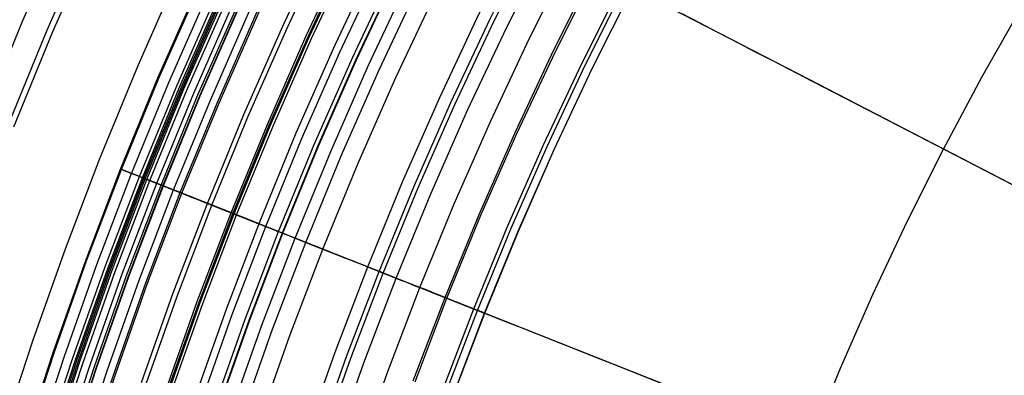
# Model space of a CAD drawing. Header units: millimetres. Extents: x -14 to 488, y -50 to 50.
# Tile 123 of 256: x 265 to 273, y 11 to 14. Entities that reach past the tile are written whole.
import ezdxf

# ---------------------------------------------------------------- set-up
doc = ezdxf.new("R2010")
doc.units = ezdxf.units.MM
doc.header["$MEASUREMENT"] = 0
doc.layers.add('Default', color=7, linetype='Continuous')

msp = doc.modelspace()

# ---------------------------------------------------------------- linework, layer by layer
at = {"layer": 'Default'}
for points in [[(264.8652, 10.2969), (265.1272, 11.0999), (265.4104, 11.9008), (265.7149, 12.6988), (266.0408, 13.493), (266.3881, 14.2827), (266.7568, 15.067), (267.1467, 15.8451), (267.5578, 16.616), (267.9899, 17.3791), (268.4428, 18.1334), (268.9161, 18.878), (269.4097, 19.6123), (269.9232, 20.3353), (270.4562, 21.0463), (271.0082, 21.7445), (271.5789, 22.4291), (272.1676, 23.0994), (272.7739, 23.7547), (273.3971, 24.3943), (274.0367, 25.0175), (274.692, 25.6238), (275.3623, 26.2126)], [(264.874, 10.2942), (265.1359, 11.097), (265.419, 11.8976), (265.7234, 12.6954), (266.0493, 13.4895), (266.3965, 14.2789), (266.7651, 15.063), (267.1549, 15.8409), (267.5659, 16.6116), (267.9978, 17.3745), (268.4506, 18.1285), (268.9238, 18.873), (269.4173, 19.6071), (269.9306, 20.3299), (270.4635, 21.0407), (271.0153, 21.7387), (271.5858, 22.4231), (272.1744, 23.0932), (272.7805, 23.7484), (273.4036, 24.3878), (274.043, 25.0109), (274.6982, 25.617), (275.3683, 26.2056)], [(264.9646, 10.2658), (265.2258, 11.0664), (265.5081, 11.8649), (265.8117, 12.6605), (266.1367, 13.4523), (266.4829, 14.2396), (266.8505, 15.0215), (267.2393, 15.7972), (267.6491, 16.5659), (268.0799, 17.3266), (268.5314, 18.0786), (269.0033, 18.821), (269.4954, 19.5531), (270.0073, 20.2739), (270.5387, 20.9828), (271.0891, 21.6788), (271.658, 22.3614), (272.2449, 23.0297), (272.8494, 23.683), (273.4708, 24.3206), (274.1084, 24.942), (274.7617, 25.5465), (275.43, 26.1334)], [(265.8987, 10.8377), (266.1752, 11.6197), (266.4725, 12.3989), (266.7907, 13.1744), (267.1299, 13.9454), (267.4898, 14.7112), (267.8705, 15.4708), (268.2719, 16.2236), (268.6938, 16.9686), (269.136, 17.7051), (269.5981, 18.4322), (270.0801, 19.1491), (270.5814, 19.855), (271.1018, 20.5492), (271.6408, 21.2309), (272.198, 21.8993), (272.7728, 22.5538), (273.3648, 23.1936), (273.9733, 23.8181), (274.5978, 24.4266), (275.2376, 25.0186), (275.8921, 25.5934), (276.5605, 26.1506)], [(266.5312, 10.6228), (266.8022, 11.3893), (267.0937, 12.153), (267.4056, 12.9131), (267.738, 13.6688), (268.0908, 14.4194), (268.464, 15.164), (268.8574, 15.9018), (269.2709, 16.6321), (269.7043, 17.3539), (270.1573, 18.0666), (270.6297, 18.7693), (271.1211, 19.4612), (271.6311, 20.1417), (272.1595, 20.8098), (272.7056, 21.465), (273.269, 22.1065), (273.8492, 22.7336), (274.4457, 23.3457), (275.0578, 23.9422), (275.6849, 24.5224), (276.3264, 25.0858), (276.9816, 25.632), (277.6498, 26.1603)], [(277.6707, 26.133), (277.0032, 25.6053), (276.3487, 25.0597), (275.7079, 24.4969), (275.0814, 23.9173), (274.47, 23.3214), (273.8741, 22.71), (273.2945, 22.0835), (272.7317, 21.4427), (272.1861, 20.7882), (271.6584, 20.1207), (271.1488, 19.441), (270.6579, 18.7498), (270.1861, 18.0478), (269.7335, 17.3359), (269.3006, 16.6148), (268.8875, 15.8853), (268.4945, 15.1482), (268.1217, 14.4044), (267.7692, 13.6546), (267.4372, 12.8996), (267.1256, 12.1403), (266.8345, 11.3774), (266.5637, 10.6117)], [(266.5693, 10.6099), (266.84, 11.3754), (267.1311, 12.1382), (267.4426, 12.8973), (267.7746, 13.6522), (268.127, 14.4018), (268.4997, 15.1455), (268.8926, 15.8825), (269.3056, 16.6118), (269.7385, 17.3328), (270.191, 18.0446), (270.6628, 18.7464), (271.1536, 19.4375), (271.663, 20.1171), (272.1907, 20.7845), (272.7361, 21.4389), (273.2989, 22.0796), (273.8784, 22.7059), (274.4741, 23.3173), (275.0855, 23.913), (275.7118, 24.4925), (276.3526, 25.0553), (277.0069, 25.6007), (277.6743, 26.1284)], [(265.0349, 10.2439), (265.2955, 11.0427), (265.5772, 11.8395), (265.8802, 12.6333), (266.2045, 13.4235), (266.55, 14.2091), (266.9168, 14.9894), (267.3047, 15.7634), (267.7137, 16.5304), (268.1435, 17.2895), (268.594, 18.0399), (269.065, 18.7807), (269.556, 19.5112), (270.0668, 20.2305), (270.5971, 20.9378), (271.1463, 21.6324), (271.714, 22.3135), (272.2997, 22.9803), (272.9028, 23.6323), (273.5229, 24.2686), (274.1592, 24.8886), (274.8111, 25.4918), (275.4779, 26.0775)], [(265.0612, 10.2356), (265.3216, 11.0339), (265.6031, 11.83), (265.9058, 12.6232), (266.2298, 13.4127), (266.575, 14.1977), (266.9415, 14.9774), (267.3291, 15.7508), (267.7378, 16.5172), (268.1673, 17.2757), (268.6174, 18.0254), (269.088, 18.7657), (269.5786, 19.4956), (270.0891, 20.2143), (270.6189, 20.921), (271.1676, 21.6151), (271.7349, 22.2956), (272.3201, 22.9619), (272.9228, 23.6133), (273.5423, 24.2491), (274.1781, 24.8686), (274.8295, 25.4713), (275.4958, 26.0565)], [(265.0744, 10.2315), (265.3347, 11.0294), (265.6161, 11.8252), (265.9188, 12.6181), (266.2426, 13.4073), (266.5877, 14.192), (266.954, 14.9713), (267.3415, 15.7444), (267.75, 16.5104), (268.1793, 17.2686), (268.6293, 18.0181), (269.0996, 18.7581), (269.5901, 19.4877), (270.1003, 20.2061), (270.6299, 20.9126), (271.1784, 21.6063), (271.7454, 22.2866), (272.3304, 22.9526), (272.9329, 23.6037), (273.5522, 24.2393), (274.1877, 24.8585), (274.8388, 25.461), (275.5049, 26.046)], [(265.087, 10.2276), (265.3471, 11.0252), (265.6284, 11.8207), (265.9309, 12.6133), (266.2547, 13.4022), (266.5996, 14.1865), (266.9658, 14.9656), (267.3531, 15.7384), (267.7615, 16.5041), (268.1906, 17.262), (268.6404, 18.0112), (269.1106, 18.7509), (269.6009, 19.4802), (270.1109, 20.1984), (270.6403, 20.9046), (271.1886, 21.598), (271.7554, 22.278), (272.3402, 22.9438), (272.9424, 23.5947), (273.5614, 24.23), (274.1967, 24.849), (274.8476, 25.4512), (275.5134, 26.036)], [(265.9376, 10.8245), (266.2138, 11.6055), (266.5108, 12.3837), (266.8286, 13.1582), (267.1673, 13.9283), (267.5269, 14.6932), (267.9071, 15.4519), (268.308, 16.2038), (268.7294, 16.9479), (269.171, 17.6834), (269.6326, 18.4096), (270.114, 19.1257), (270.6147, 19.8307), (271.1344, 20.5241), (271.6728, 21.2049), (272.2293, 21.8726), (272.8034, 22.5262), (273.3946, 23.1653), (274.0024, 23.789), (274.6261, 24.3968), (275.2652, 24.988), (275.9188, 25.5621), (276.5865, 26.1186)], [(265.9379, 10.8244), (266.2141, 11.6054), (266.511, 12.3836), (266.8289, 13.1581), (267.1676, 13.9282), (267.5271, 14.6931), (267.9074, 15.4518), (268.3082, 16.2036), (268.7296, 16.9477), (269.1712, 17.6833), (269.6328, 18.4095), (270.1142, 19.1255), (270.6149, 19.8306), (271.1346, 20.5239), (271.673, 21.2048), (272.2295, 21.8724), (272.8036, 22.5261), (273.3948, 23.1651), (274.0026, 23.7888), (274.6263, 24.3966), (275.2653, 24.9878), (275.919, 25.5619), (276.5866, 26.1184)], [(266.6785, 10.5727), (266.9482, 11.3356), (267.2383, 12.0957), (267.5488, 12.8522), (267.8796, 13.6044), (268.2307, 14.3514), (268.6022, 15.0925), (268.9937, 15.8269), (269.4053, 16.5537), (269.8366, 17.2721), (270.2875, 17.9815), (270.7577, 18.6808), (271.2468, 19.3695), (271.7544, 20.0467), (272.2802, 20.7118), (272.8238, 21.3639), (273.3846, 22.0023), (273.962, 22.6265), (274.5557, 23.2357), (275.1649, 23.8294), (275.7891, 24.4069), (276.4276, 24.9676), (277.0797, 25.5112), (277.7447, 26.037)], [(265.1, 10.2235), (265.3601, 11.0208), (265.6413, 11.8159), (265.9436, 12.6082), (266.2672, 13.3968), (266.6121, 14.1809), (266.9781, 14.9596), (267.3653, 15.7321), (267.7734, 16.4976), (268.2024, 17.2552), (268.6521, 18.0041), (269.122, 18.7434), (269.6121, 19.4724), (270.1219, 20.1903), (270.6511, 20.8962), (271.1992, 21.5894), (271.7658, 22.2691), (272.3503, 22.9347), (272.9523, 23.5853), (273.5711, 24.2203), (274.2061, 24.8391), (274.8567, 25.4411), (275.5223, 26.0256)], [(265.1276, 10.2149), (265.3875, 11.0115), (265.6684, 11.806), (265.9705, 12.5976), (266.2939, 13.3855), (266.6384, 14.1689), (267.0041, 14.947), (267.391, 15.7188), (267.7988, 16.4836), (268.2274, 17.2406), (268.6766, 17.9889), (269.1462, 18.7276), (269.6359, 19.456), (270.1453, 20.1733), (270.674, 20.8786), (271.2217, 21.5712), (271.7878, 22.2503), (272.3718, 22.9153), (272.9733, 23.5654), (273.5915, 24.1999), (274.226, 24.8182), (274.8761, 25.4196), (275.5411, 26.0037)], [(265.1891, 10.1956), (265.4485, 10.9907), (265.7289, 11.7837), (266.0304, 12.5739), (266.3532, 13.3603), (266.6971, 14.1422), (267.0621, 14.9188), (267.4482, 15.6892), (267.8553, 16.4526), (268.2831, 17.2081), (268.7315, 17.955), (269.2002, 18.6923), (269.6889, 19.4194), (270.1974, 20.1353), (270.7251, 20.8393), (271.2717, 21.5306), (271.8367, 22.2084), (272.4197, 22.8722), (273.02, 23.521), (273.6371, 24.1543), (274.2704, 24.7714), (274.9193, 25.3717), (275.583, 25.9547)], [(266.1096, 10.7661), (266.3843, 11.5429), (266.6797, 12.3168), (266.9958, 13.0872), (267.3327, 13.8531), (267.6903, 14.6138), (268.0685, 15.3685), (268.4672, 16.1163), (268.8863, 16.8564), (269.3255, 17.5879), (269.7847, 18.3102), (270.2634, 19.0224), (270.7614, 19.7237), (271.2784, 20.4133), (271.8138, 21.0904), (272.3673, 21.7545), (272.9383, 22.4046), (273.5264, 23.0402), (274.1309, 23.6605), (274.7512, 24.265), (275.3868, 24.8531), (276.0369, 25.4241), (276.701, 25.9776)], [(266.1252, 10.7608), (266.3997, 11.5372), (266.6949, 12.3108), (267.0109, 13.0808), (267.3476, 13.8464), (267.705, 14.6067), (268.083, 15.361), (268.4816, 16.1084), (268.9004, 16.8481), (269.3395, 17.5793), (269.7984, 18.3013), (270.2769, 19.0131), (270.7747, 19.714), (271.2914, 20.4033), (271.8265, 21.0801), (272.3797, 21.7438), (272.9505, 22.3936), (273.5383, 23.0289), (274.1425, 23.649), (274.7625, 24.2532), (275.3978, 24.8409), (276.0476, 25.4117), (276.7113, 25.9649)], [(266.1355, 10.7573), (266.4099, 11.5335), (266.7051, 12.3068), (267.0209, 13.0765), (267.3575, 13.8418), (267.7148, 14.6019), (268.0927, 15.356), (268.4911, 16.1031), (268.9098, 16.8426), (269.3487, 17.5736), (269.8075, 18.2953), (270.2858, 19.0069), (270.7835, 19.7076), (271.3, 20.3966), (271.835, 21.0733), (272.388, 21.7367), (272.9586, 22.3864), (273.5461, 23.0214), (274.1501, 23.6413), (274.77, 24.2453), (275.4051, 24.8328), (276.0547, 25.4034), (276.7182, 25.9564)], [(266.7725, 10.5408), (267.0415, 11.3013), (267.3307, 12.0591), (267.6402, 12.8134), (267.97, 13.5633), (268.3201, 14.3081), (268.6904, 15.0469), (269.0808, 15.779), (269.4911, 16.5037), (269.9211, 17.2199), (270.3707, 17.9271), (270.8394, 18.6244), (271.327, 19.311), (271.8331, 19.9861), (272.3574, 20.6492), (272.8993, 21.2993), (273.4583, 21.9358), (274.0341, 22.5581), (274.6259, 23.1655), (275.2333, 23.7573), (275.8556, 24.3331), (276.4921, 24.8922), (277.1423, 25.4341), (277.8053, 25.9583)], [(264.5245, 13.1701), (264.8625, 13.9938), (265.2227, 14.8128), (265.605, 15.6262), (266.0094, 16.4331), (266.4358, 17.2327), (266.8839, 18.0241), (267.3536, 18.8063), (267.8445, 19.5786), (268.3564, 20.3402), (268.8889, 21.09), (269.4417, 21.8274), (270.0142, 22.5515), (270.606, 23.2615), (271.2166, 23.9567), (271.8454, 24.6363), (272.4918, 25.2996), (273.1551, 25.946)], [(265.2276, 10.1836), (265.4867, 10.9777), (265.7668, 11.7698), (266.068, 12.559), (266.3903, 13.3445), (266.7338, 14.1255), (267.0984, 14.9012), (267.4841, 15.6707), (267.8906, 16.4331), (268.318, 17.1878), (268.7658, 17.9338), (269.234, 18.6702), (269.7222, 19.3964), (270.23, 20.1115), (270.7571, 20.8146), (271.303, 21.5051), (271.8674, 22.1822), (272.4497, 22.8451), (273.0493, 23.4932), (273.6657, 24.1258), (274.2982, 24.7421), (274.9463, 25.3418), (275.6092, 25.924)], [(265.2448, 10.1782), (265.5037, 10.972), (265.7836, 11.7636), (266.0847, 12.5524), (266.4068, 13.3375), (266.7501, 14.1181), (267.1146, 14.8933), (267.5, 15.6624), (267.9064, 16.4245), (268.3334, 17.1788), (268.7811, 17.9243), (269.249, 18.6604), (269.7369, 19.3862), (270.2445, 20.1009), (270.7713, 20.8037), (271.317, 21.4938), (271.881, 22.1705), (272.463, 22.8331), (273.0623, 23.4809), (273.6783, 24.1131), (274.3106, 24.7291), (274.9583, 25.3284), (275.6209, 25.9104)], [(265.2484, 10.1771), (265.5074, 10.9707), (265.7873, 11.7623), (266.0883, 12.551), (266.4104, 13.336), (266.7537, 14.1165), (267.118, 14.8917), (267.5034, 15.6606), (267.9097, 16.4226), (268.3368, 17.1768), (268.7844, 17.9223), (269.2522, 18.6583), (269.7401, 19.384), (270.2476, 20.0986), (270.7743, 20.8013), (271.32, 21.4914), (271.884, 22.168), (272.4658, 22.8305), (273.0651, 23.4782), (273.6811, 24.1103), (274.3132, 24.7263), (274.9609, 25.3256), (275.6234, 25.9074)], [(266.1577, 10.7497), (266.4319, 11.5254), (266.7269, 12.2982), (267.0425, 13.0674), (267.3789, 13.8321), (267.7359, 14.5917), (268.1135, 15.3452), (268.5117, 16.0918), (268.9301, 16.8308), (269.3687, 17.5613), (269.8271, 18.2825), (270.3051, 18.9935), (270.8024, 19.6938), (271.3186, 20.3823), (271.8532, 21.0585), (272.4058, 21.7215), (272.976, 22.3706), (273.5632, 23.0053), (274.1667, 23.6247), (274.7862, 24.2283), (275.4208, 24.8154), (276.0699, 25.3856), (276.7329, 25.9382)], [(274.5665, 25.7966), (273.9089, 25.188), (273.2671, 24.5626), (272.6418, 23.9209), (272.0332, 23.2632), (271.4418, 22.59), (270.8679, 21.9018), (270.3119, 21.1991), (269.7742, 20.4823), (269.2551, 19.7518), (268.7551, 19.0083), (268.2844, 18.2679), (267.8325, 17.5159), (267.3997, 16.7527), (266.9863, 15.9788), (266.5926, 15.1948), (266.2188, 14.401), (265.8651, 13.5981), (265.5319, 12.7865), (265.2314, 11.9997), (264.9501, 11.2058), (264.6881, 10.4053)], [(274.5665, 25.7966), (273.9089, 25.188), (273.2671, 24.5626), (272.6418, 23.9209), (272.0332, 23.2632), (271.4418, 22.59), (270.8679, 21.9018), (270.3119, 21.1991), (269.7742, 20.4823), (269.2551, 19.7518), (268.7551, 19.0083), (268.2844, 18.2679), (267.8325, 17.5159), (267.3997, 16.7527), (266.9863, 15.9788), (266.5926, 15.1948), (266.2188, 14.401), (265.8651, 13.5981), (265.5319, 12.7865), (265.2314, 11.9997), (264.9501, 11.2058), (264.6881, 10.4053)], [(264.7362, 13.0863), (265.0721, 13.9047), (265.43, 14.7185), (265.8099, 15.5268), (266.2117, 16.3285), (266.6353, 17.123), (267.0806, 17.9094), (267.5473, 18.6866), (268.0351, 19.454), (268.5437, 20.2107), (269.0729, 20.9558), (269.6221, 21.6885), (270.191, 22.4079), (270.7791, 23.1134), (271.3858, 23.8042), (272.0105, 24.4795), (272.6528, 25.1386), (273.3119, 25.7809)], [(265.3397, 10.1485), (265.5979, 10.94), (265.877, 11.7293), (266.1772, 12.5158), (266.4984, 13.2986), (266.8407, 14.0769), (267.2041, 14.8499), (267.5884, 15.6167), (267.9936, 16.3766), (268.4194, 17.1286), (268.8657, 17.872), (269.3323, 18.606), (269.8188, 19.3296), (270.3248, 20.0422), (270.8501, 20.743), (271.3942, 21.4311), (271.9566, 22.1058), (272.5369, 22.7665), (273.1344, 23.4123), (273.7487, 24.0427), (274.3791, 24.657), (275.0249, 25.2545), (275.6856, 25.8348)], [(265.4001, 10.1296), (265.6578, 10.9196), (265.9365, 11.7075), (266.236, 12.4925), (266.5567, 13.2738), (266.8983, 14.0507), (267.261, 14.8222), (267.6446, 15.5876), (268.049, 16.3461), (268.4741, 17.0967), (268.9196, 17.8387), (269.3853, 18.5713), (269.8708, 19.2937), (270.376, 20.0049), (270.9003, 20.7044), (271.4434, 21.3912), (272.0047, 22.0647), (272.5839, 22.7241), (273.1803, 23.3687), (273.7935, 23.9979), (274.4227, 24.6111), (275.0673, 25.2075), (275.7267, 25.7867)], [(276.8736, 25.7976), (276.2152, 25.2485), (275.5711, 24.6826), (274.9418, 24.1003), (274.3278, 23.502), (273.7294, 22.8879), (273.1471, 22.2586), (272.5812, 21.6145), (272.0321, 20.9561), (271.5001, 20.2837), (270.9857, 19.5978), (270.489, 18.8989), (270.0106, 18.1875), (269.5602, 17.4791), (269.1278, 16.7595), (268.7137, 16.0293), (268.3182, 15.2888), (267.9415, 14.5386), (267.5838, 13.7792), (267.2454, 13.0109), (266.9265, 12.2344), (266.639, 11.4815), (266.3699, 10.7219)], [(266.9248, 10.489), (267.1924, 11.2459), (267.4802, 11.9999), (267.7882, 12.7505), (268.1164, 13.4967), (268.4648, 14.2378), (268.8332, 14.9731), (269.2217, 15.7016), (269.63, 16.4226), (270.0579, 17.1354), (270.5053, 17.8391), (270.9717, 18.5329), (271.4569, 19.2162), (271.9605, 19.888), (272.4822, 20.5478), (273.0214, 21.1947), (273.5778, 21.8281), (274.1507, 22.4474), (274.7396, 23.0518), (275.344, 23.6407), (275.9633, 24.2136), (276.5967, 24.77), (277.2436, 25.3092), (277.9034, 25.8309)], [(264.7839, 13.0674), (265.1193, 13.8847), (265.4767, 14.6973), (265.8561, 15.5043), (266.2573, 16.305), (266.6804, 17.0983), (267.125, 17.8835), (267.591, 18.6597), (268.0781, 19.4259), (268.586, 20.1815), (269.1144, 20.9255), (269.6628, 21.6571), (270.2309, 22.3756), (270.8181, 23.0801), (271.4239, 23.7698), (272.0478, 24.4441), (272.6891, 25.1023), (273.3473, 25.7436)], [(265.4152, 10.1249), (265.6728, 10.9145), (265.9513, 11.702), (266.2507, 12.4867), (266.5712, 13.2677), (266.9127, 14.0442), (267.2752, 14.8153), (267.6587, 15.5804), (268.0629, 16.3385), (268.4877, 17.0888), (268.933, 17.8305), (269.3985, 18.5627), (269.8838, 19.2847), (270.3887, 19.9956), (270.9128, 20.6947), (271.4556, 21.3813), (272.0167, 22.0544), (272.5956, 22.7135), (273.1918, 23.3579), (273.8046, 23.9868), (274.4335, 24.5996), (275.0779, 25.1958), (275.737, 25.7747)], [(266.417, 10.6616), (266.6891, 11.4309), (266.9816, 12.1973), (267.2946, 12.9602), (267.6282, 13.7187), (267.9823, 14.472), (268.3569, 15.2194), (268.7517, 15.9599), (269.1667, 16.6928), (269.6017, 17.4173), (270.0564, 18.1326), (270.5305, 18.8378), (271.0237, 19.5323), (271.5356, 20.2152), (272.0659, 20.8858), (272.614, 21.5434), (273.1795, 22.1872), (273.7618, 22.8166), (274.3604, 23.431), (274.9748, 24.0296), (275.6042, 24.612), (276.248, 25.1774), (276.9056, 25.7255)], [(267.3236, 10.3535), (267.5877, 11.1006), (267.8718, 11.8449), (268.1758, 12.5858), (268.4998, 13.3223), (268.8436, 14.0539), (269.2073, 14.7796), (269.5908, 15.4988), (269.9938, 16.2105), (270.4162, 16.914), (270.8578, 17.6086), (271.3182, 18.2935), (271.7971, 18.9679), (272.2942, 19.6311), (272.8092, 20.2823), (273.3414, 20.9209), (273.8906, 21.5462), (274.4561, 22.1574), (275.0374, 22.754), (275.634, 23.3353), (276.2453, 23.9008), (276.8705, 24.45), (277.5091, 24.9822), (278.1603, 25.4972)], [(267.424, 10.3194), (267.6873, 11.064), (267.9705, 11.8058), (268.2735, 12.5442), (268.5964, 13.2784), (268.9391, 14.0075), (269.3016, 14.7309), (269.6838, 15.4476), (270.0855, 16.157), (270.5065, 16.8583), (270.9466, 17.5506), (271.4055, 18.2332), (271.8828, 18.9054), (272.3783, 19.5664), (272.8916, 20.2155), (273.4221, 20.8519), (273.9694, 21.4751), (274.5331, 22.0843), (275.1125, 22.6789), (275.7071, 23.2583), (276.3163, 23.822), (276.9395, 24.3693), (277.576, 24.8999), (278.225, 25.4131)], [(267.4618, 10.3066), (267.7247, 11.0502), (268.0075, 11.7912), (268.3101, 12.5287), (268.6326, 13.2619), (268.975, 13.9901), (269.337, 14.7126), (269.7187, 15.4284), (270.1199, 16.1369), (270.5404, 16.8373), (270.9799, 17.5288), (271.4383, 18.2105), (271.915, 18.8819), (272.4099, 19.5421), (272.9225, 20.1903), (273.4524, 20.826), (273.999, 21.4484), (274.562, 22.0569), (275.1407, 22.6507), (275.7346, 23.2294), (276.343, 23.7924), (276.9654, 24.3391), (277.6011, 24.8689), (278.2494, 25.3815)], [(267.5769, 10.2675), (267.8388, 11.0083), (268.1205, 11.7464), (268.422, 12.4811), (268.7433, 13.2116), (269.0843, 13.9371), (269.445, 14.6568), (269.8252, 15.3699), (270.2249, 16.0757), (270.6438, 16.7734), (271.0817, 17.4623), (271.5382, 18.1414), (272.0132, 18.8102), (272.5062, 19.4679), (273.0169, 20.1137), (273.5447, 20.747), (274.0893, 21.367), (274.6501, 21.9732), (275.2266, 22.5648), (275.8182, 23.1413), (276.4244, 23.7021), (277.0444, 24.2467), (277.6777, 24.7746), (278.3235, 25.2852)], [(267.7875, 10.1959), (268.0477, 10.9315), (268.3274, 11.6645), (268.6268, 12.3941), (268.9458, 13.1195), (269.2844, 13.8399), (269.6426, 14.5546), (270.0202, 15.2627), (270.4171, 15.9636), (270.8331, 16.6565), (271.2679, 17.3405), (271.7213, 18.015), (272.1929, 18.6791), (272.6825, 19.3322), (273.1896, 19.9735), (273.7138, 20.6023), (274.2545, 21.218), (274.8115, 21.82), (275.3839, 22.4075), (275.9714, 22.98), (276.5734, 23.5369), (277.1891, 24.0777), (277.8179, 24.6018), (278.4592, 25.1089)], [(268.2688, 10.8503), (268.5465, 11.5778), (268.8436, 12.3019), (269.1603, 13.0219), (269.4964, 13.737), (269.8519, 14.4463), (270.2267, 15.1492), (270.6207, 15.8449), (271.0335, 16.5326), (271.4651, 17.2116), (271.9151, 17.881), (272.3833, 18.5402), (272.8692, 19.1884), (273.3725, 19.825), (273.8928, 20.4491), (274.4296, 21.0603), (274.9823, 21.6577), (275.5506, 22.2409), (276.1337, 22.8091), (276.7311, 23.3619), (277.3423, 23.8986), (277.9664, 24.4189)], [(268.2853, 10.8442), (268.5628, 11.5713), (268.8598, 12.2951), (269.1763, 13.0146), (269.5122, 13.7293), (269.8676, 14.4383), (270.2421, 15.1408), (270.6359, 15.8361), (271.0485, 16.5234), (271.4798, 17.2019), (271.9296, 17.871), (272.3975, 18.5298), (272.8832, 19.1777), (273.3862, 19.8139), (273.9062, 20.4377), (274.4426, 21.0485), (274.9951, 21.6456), (275.563, 22.2284), (276.1458, 22.7963), (276.7429, 23.3488), (277.3537, 23.8853), (277.9775, 24.4052)], [(268.5214, 10.7574), (268.7967, 11.4787), (269.0913, 12.1967), (269.4053, 12.9105), (269.7385, 13.6194), (270.091, 14.3227), (270.4626, 15.0196), (270.8532, 15.7094), (271.2625, 16.3912), (271.6904, 17.0643), (272.1366, 17.728), (272.6007, 18.3816), (273.0825, 19.0242), (273.5815, 19.6553), (274.0973, 20.2742), (274.6295, 20.8801), (275.1775, 21.4724), (275.7409, 22.0506), (276.319, 22.6139), (276.9113, 23.162), (277.5172, 23.6941), (278.1361, 24.2099)], [(268.5539, 10.7455), (268.8289, 11.466), (269.1232, 12.1831), (269.4368, 12.8962), (269.7696, 13.6043), (270.1217, 14.3068), (270.4929, 15.003), (270.883, 15.6919), (271.2919, 16.373), (271.7193, 17.0454), (272.165, 17.7083), (272.6286, 18.3612), (273.1099, 19.0031), (273.6083, 19.6335), (274.1236, 20.2517), (274.6551, 20.8569), (275.2026, 21.4486), (275.7653, 22.0261), (276.3428, 22.5888), (276.9345, 23.1363), (277.5397, 23.6678), (278.1579, 24.1831)], [(268.6166, 10.7225), (268.891, 11.4414), (269.1846, 12.157), (269.4975, 12.8685), (269.8297, 13.5752), (270.181, 14.2762), (270.5514, 14.9708), (270.9407, 15.6583), (271.3487, 16.3379), (271.7752, 17.0088), (272.2199, 17.6704), (272.6826, 18.3218), (273.1628, 18.9624), (273.6602, 19.5914), (274.1743, 20.2083), (274.7047, 20.8122), (275.251, 21.4026), (275.8125, 21.9789), (276.3888, 22.5404), (276.9792, 23.0867), (277.5831, 23.6171), (278.2, 24.1313)], [(268.6182, 10.7218), (268.8926, 11.4408), (269.1863, 12.1563), (269.4992, 12.8678), (269.8313, 13.5744), (270.1826, 14.2754), (270.553, 14.9699), (270.9423, 15.6574), (271.3502, 16.3369), (271.7767, 17.0079), (272.2214, 17.6694), (272.684, 18.3208), (273.1642, 18.9613), (273.6615, 19.5903), (274.1757, 20.2071), (274.7061, 20.811), (275.2523, 21.4014), (275.8138, 21.9776), (276.39, 22.5391), (276.9804, 23.0853), (277.5843, 23.6158), (278.2011, 24.1299)], [(271.6664, 20.4976), (271.234, 19.9335), (270.8138, 19.3602), (270.4059, 18.7781), (270.0106, 18.1875), (269.5602, 17.4791), (269.1278, 16.7595), (268.7137, 16.0293), (268.3182, 15.2888), (267.9415, 14.5386), (267.5838, 13.7792), (267.2454, 13.0109), (266.9265, 12.2344), (266.639, 11.4815), (266.3699, 10.7219)], [(271.7329, 10.3163), (271.9977, 10.9616), (272.2798, 11.6031), (272.5793, 12.2402), (272.8961, 12.8723), (273.2301, 13.4986), (273.5811, 14.1185), (273.949, 14.7313), (274.3335, 15.3363), (274.7345, 15.9328), (275.1517, 16.5201), (275.5846, 17.0977), (276.0331, 17.6649), (276.4967, 18.2211), (276.975, 18.7656), (277.4675, 19.298), (277.9738, 19.8176)], [(271.7329, 10.3163), (271.9977, 10.9616), (272.2798, 11.6031), (272.5793, 12.2402), (272.8961, 12.8723), (273.2301, 13.4986), (273.5811, 14.1185), (273.949, 14.7313), (274.3335, 15.3363), (274.7345, 15.9328), (275.1517, 16.5201), (275.5846, 17.0977), (276.0331, 17.6649), (276.4967, 18.2211), (276.975, 18.7656), (277.4675, 19.298), (277.9738, 19.8176)]]:
    msp.add_lwpolyline(points, dxfattribs=at)
at = {"layer": 'Default', "extrusion": (-0.145265, -0.117936, 0.982339)}
msp.add_lwpolyline([(160.6392, 233.4781), (160.6392, 233.5637)], dxfattribs=at)
at = {"layer": 'Default', "extrusion": (0.368098, 0.929787, 0)}
for points in [[(-243.6813, 24.7553), (-243.6809, 24.722), (-243.6798, 24.6885), (-243.6779, 24.6546), (-243.6752, 24.6206), (-243.6718, 24.5863), (-243.6674, 24.5518), (-243.6623, 24.5172), (-243.6563, 24.4824), (-243.6494, 24.4475), (-243.6416, 24.4126), (-243.633, 24.3776), (-243.6234, 24.3426), (-243.6129, 24.3076), (-243.6016, 24.2727), (-243.5892, 24.2379), (-243.576, 24.2032), (-243.5618, 24.1687), (-243.5467, 24.1343), (-243.5307, 24.1002), (-243.5137, 24.0664), (-243.4959, 24.0329), (-243.4771, 23.9997), (-243.4574, 23.9669), (-243.4368, 23.9345), (-243.4153, 23.9026), (-243.393, 23.8712), (-243.3698, 23.8402), (-243.3458, 23.8099), (-243.321, 23.7801), (-243.2954, 23.751), (-243.2691, 23.7225), (-243.242, 23.6947), (-243.2142, 23.6676), (-243.1857, 23.6412), (-243.1565, 23.6156), (-243.1268, 23.5908), (-243.0964, 23.5668), (-243.0655, 23.5436), (-243.0341, 23.5213), (-243.0021, 23.4998), (-242.9698, 23.4793), (-242.937, 23.4596), (-242.9038, 23.4408), (-242.8703, 23.4229), (-242.8364, 23.406), (-242.8023, 23.3899), (-242.768, 23.3748), (-242.7335, 23.3607), (-242.6988, 23.3474), (-242.6639, 23.3351), (-242.629, 23.3237), (-242.5941, 23.3132), (-242.5591, 23.3037), (-242.5241, 23.295), (-242.4891, 23.2873), (-242.4543, 23.2804), (-242.4195, 23.2744), (-242.3849, 23.2692), (-242.3504, 23.2649), (-242.3161, 23.2614), (-242.282, 23.2587), (-242.2482, 23.2568), (-242.2146, 23.2557), (-242.1813, 23.2553), (-242.148, 23.2557), (-242.1144, 23.2568), (-242.0806, 23.2587), (-242.0465, 23.2614), (-242.0122, 23.2649), (-241.9778, 23.2692), (-241.9431, 23.2744), (-241.9084, 23.2804), (-241.8735, 23.2873), (-241.8386, 23.295), (-241.8036, 23.3037), (-241.7686, 23.3132), (-241.7336, 23.3237), (-241.6987, 23.3351), (-241.6639, 23.3474), (-241.6292, 23.3607), (-241.5946, 23.3748), (-241.5603, 23.3899), (-241.5262, 23.406), (-241.4924, 23.4229), (-241.4589, 23.4408), (-241.4257, 23.4596), (-241.3929, 23.4793), (-241.3605, 23.4998), (-241.3286, 23.5213), (-241.2971, 23.5436), (-241.2662, 23.5668), (-241.2359, 23.5908), (-241.2061, 23.6156), (-241.177, 23.6412), (-241.1485, 23.6676), (-241.1207, 23.6947), (-241.0936, 23.7225), (-241.0672, 23.751), (-241.0416, 23.7801), (-241.0168, 23.8099), (-240.9928, 23.8402), (-240.9696, 23.8712), (-240.9473, 23.9026), (-240.9258, 23.9345), (-240.9052, 23.9669), (-240.8856, 23.9997), (-240.8668, 24.0329), (-240.8489, 24.0664), (-240.8319, 24.1002), (-240.8159, 24.1343), (-240.8008, 24.1687), (-240.7866, 24.2032), (-240.7734, 24.2379), (-240.7611, 24.2727), (-240.7497, 24.3076), (-240.7392, 24.3426), (-240.7297, 24.3776), (-240.721, 24.4126), (-240.7132, 24.4475), (-240.7064, 24.4824), (-240.7003, 24.5172), (-240.6952, 24.5518), (-240.6909, 24.5863), (-240.6874, 24.6206), (-240.6847, 24.6546), (-240.6828, 24.6885), (-240.6817, 24.722), (-240.6813, 24.7553)], [(-240.6813, 24.7553), (-240.6817, 24.7886), (-240.6828, 24.8222), (-240.6847, 24.856), (-240.6874, 24.8901), (-240.6909, 24.9244), (-240.6952, 24.9589), (-240.7003, 24.9935), (-240.7064, 25.0283), (-240.7132, 25.0632), (-240.721, 25.0981), (-240.7297, 25.1331), (-240.7392, 25.1681), (-240.7497, 25.203), (-240.7611, 25.238), (-240.7734, 25.2728), (-240.7866, 25.3075), (-240.8008, 25.342), (-240.8159, 25.3764), (-240.8319, 25.4105), (-240.8489, 25.4443), (-240.8668, 25.4778), (-240.8856, 25.511), (-240.9052, 25.5438), (-240.9258, 25.5762), (-240.9473, 25.6081), (-240.9696, 25.6395), (-240.9928, 25.6704), (-241.0168, 25.7008), (-241.0416, 25.7306), (-241.0672, 25.7597), (-241.0936, 25.7882), (-241.1207, 25.816), (-241.1485, 25.8431), (-241.177, 25.8695), (-241.2061, 25.8951), (-241.2359, 25.9199), (-241.2662, 25.9439), (-241.2971, 25.967), (-241.3286, 25.9894), (-241.3605, 26.0108), (-241.3929, 26.0314), (-241.4257, 26.0511), (-241.4589, 26.0699), (-241.4924, 26.0878), (-241.5262, 26.1047), (-241.5603, 26.1208), (-241.5946, 26.1359), (-241.6292, 26.15), (-241.6639, 26.1633), (-241.6987, 26.1756), (-241.7336, 26.187), (-241.7686, 26.1974), (-241.8036, 26.207), (-241.8386, 26.2157), (-241.8735, 26.2234), (-241.9084, 26.2303), (-241.9431, 26.2363), (-241.9778, 26.2415), (-242.0122, 26.2458), (-242.0465, 26.2493), (-242.0806, 26.252), (-242.1144, 26.2538), (-242.148, 26.255), (-242.1813, 26.2553), (-242.2146, 26.255), (-242.2482, 26.2538), (-242.282, 26.252), (-242.3161, 26.2493), (-242.3504, 26.2458), (-242.3849, 26.2415), (-242.4195, 26.2363), (-242.4543, 26.2303), (-242.4891, 26.2234), (-242.5241, 26.2157), (-242.5591, 26.207), (-242.5941, 26.1974), (-242.629, 26.187), (-242.6639, 26.1756), (-242.6988, 26.1633), (-242.7335, 26.15), (-242.768, 26.1359), (-242.8023, 26.1208), (-242.8364, 26.1047), (-242.8703, 26.0878), (-242.9038, 26.0699), (-242.937, 26.0511), (-242.9698, 26.0314), (-243.0021, 26.0108), (-243.0341, 25.9894), (-243.0655, 25.967), (-243.0964, 25.9439), (-243.1268, 25.9199), (-243.1565, 25.8951), (-243.1857, 25.8695), (-243.2142, 25.8431), (-243.242, 25.816), (-243.2691, 25.7882), (-243.2954, 25.7597), (-243.321, 25.7306), (-243.3458, 25.7008), (-243.3698, 25.6704), (-243.393, 25.6395), (-243.4153, 25.6081), (-243.4368, 25.5762), (-243.4574, 25.5438), (-243.4771, 25.511), (-243.4959, 25.4778), (-243.5137, 25.4443), (-243.5307, 25.4105), (-243.5467, 25.3764), (-243.5618, 25.342), (-243.576, 25.3075), (-243.5892, 25.2728), (-243.6016, 25.238), (-243.6129, 25.203), (-243.6234, 25.1681), (-243.633, 25.1331), (-243.6416, 25.0981), (-243.6494, 25.0632), (-243.6563, 25.0283), (-243.6623, 24.9935), (-243.6674, 24.9589), (-243.6718, 24.9244), (-243.6752, 24.8901), (-243.6779, 24.856), (-243.6798, 24.8222), (-243.6809, 24.7886), (-243.6813, 24.7553)]]:
    msp.add_lwpolyline(points, dxfattribs=at)
at = {"layer": 'Default'}
for points in [[(275.8888, 11.3249, 111.0321), (271.7225, 13.4792, 84.2455), (270.3267, 14.2009, 73.662)], [(270.6114, 14.0536, 1.7548), (270.763, 13.9753, 1.7182), (270.9186, 13.8948, 1.6843), (271.0782, 13.8123, 1.653), (271.2419, 13.7276, 1.6245), (271.4096, 13.6409, 1.5988), (271.7571, 13.4613, 1.556), (272.1207, 13.2733, 1.525), (272.5004, 13.0769, 1.5062), (297.7914, 0, 1.5)], [(267.1256, 12.1403, 27.6319), (267.1878, 12.1157, 27.6112), (267.2493, 12.0913, 27.5885), (267.31, 12.0673, 27.5639), (267.3699, 12.0436, 27.5375), (267.429, 12.0202, 27.5093), (267.4871, 11.9972, 27.4795), (267.5442, 11.9746, 27.448), (267.6004, 11.9523, 27.4149), (267.6555, 11.9305, 27.3804), (267.7095, 11.9092, 27.3444), (267.7623, 11.8882, 27.307), (267.814, 11.8678, 27.2683), (267.8644, 11.8478, 27.2284), (267.9134, 11.8284, 27.1873), (267.9612, 11.8095, 27.145), (268.0075, 11.7912, 27.1017), (268.0524, 11.7734, 27.0575), (268.0959, 11.7562, 27.0123), (268.1379, 11.7395, 26.9662), (268.1786, 11.7234, 26.9194), (268.2178, 11.7079, 26.8719), (268.2557, 11.6929, 26.8237), (268.2922, 11.6785, 26.7749), (268.3274, 11.6645, 26.7256), (268.3612, 11.6511, 26.6759), (268.3937, 11.6383, 26.6258), (268.425, 11.6259, 26.5753), (268.455, 11.614, 26.5245), (268.4837, 11.6026, 26.4734), (268.5113, 11.5917, 26.422), (268.5376, 11.5813, 26.3705), (268.5628, 11.5713, 26.3188), (268.5869, 11.5618, 26.267), (268.6099, 11.5527, 26.215), (268.6318, 11.544, 26.163), (268.6527, 11.5358, 26.1109), (268.6725, 11.5279, 26.0586), (268.6913, 11.5205, 26.0063), (268.7091, 11.5134, 25.954), (268.7259, 11.5068, 25.9016), (268.7568, 11.4945, 25.7967), (268.7842, 11.4837, 25.6917), (268.8081, 11.4742, 25.5867), (268.8289, 11.466, 25.4818), (268.8466, 11.459, 25.3771), (268.8614, 11.4531, 25.2726), (268.8733, 11.4484, 25.1682), (268.8824, 11.4448, 25.064), (268.8888, 11.4423, 24.96), (268.8926, 11.4408, 24.8562), (268.8939, 11.4403, 24.7525), (268.8926, 11.4408, 24.6491), (268.889, 11.4422, 24.5458), (268.8829, 11.4446, 24.4427), (268.8745, 11.448, 24.3399), (268.8637, 11.4522, 24.2373), (268.8505, 11.4575, 24.1349), (268.8349, 11.4636, 24.0328), (268.817, 11.4707, 23.931), (268.7967, 11.4787, 23.8295), (268.7741, 11.4877, 23.7283), (268.7491, 11.4976, 23.6274), (268.7216, 11.5085, 23.527), (268.6917, 11.5203, 23.4269), (268.6593, 11.5331, 23.3273), (268.6243, 11.547, 23.2281), (268.5867, 11.5619, 23.1295), (268.5465, 11.5778, 23.0315), (268.5036, 11.5948, 22.934), (268.4579, 11.6129, 22.8373), (268.4093, 11.6321, 22.7413), (268.3578, 11.6525, 22.6463), (268.3032, 11.6741, 22.5522), (268.2456, 11.6969, 22.4592), (268.1847, 11.721, 22.3674), (268.1205, 11.7464, 22.2769), (268.053, 11.7732, 22.1879), (267.982, 11.8013, 22.1004), (267.9452, 11.8159, 22.0573), (267.9075, 11.8308, 22.0148), (267.8689, 11.8461, 21.9727), (267.8294, 11.8617, 21.9312), (267.789, 11.8777, 21.8903), (267.7477, 11.894, 21.8499), (267.7055, 11.9108, 21.8102), (267.6623, 11.9278, 21.7712), (267.6182, 11.9453, 21.7328), (267.5732, 11.9631, 21.6951), (267.5272, 11.9813, 21.6582), (267.4632, 12.0067, 21.6089), (267.4458, 12.0136, 21.5949), (267.428, 12.0206, 21.58), (267.4098, 12.0278, 21.5641), (267.3911, 12.0352, 21.547), (267.3717, 12.0429, 21.5286), (267.3307, 12.0591, 21.4878), (267.2863, 12.0767, 21.4406), (267.2383, 12.0957, 21.3865), (267.1865, 12.1162, 21.3251), (267.1311, 12.1382, 21.2559), (267.0738, 12.1608, 21.1817), (267.018, 12.1829, 21.1064), (266.9633, 12.2046, 21.0288), (266.9093, 12.2259, 20.9477), (266.8559, 12.2471, 20.8617), (266.8025, 12.2682, 20.7696), (266.749, 12.2894, 20.6701), (266.6949, 12.3108, 20.5619), (266.6401, 12.3325, 20.4437), (266.5846, 12.3545, 20.3146), (266.5287, 12.3766, 20.1733), (266.4725, 12.3989, 20.0188), (266.4164, 12.4211, 19.85), (266.3605, 12.4432, 19.666), (266.3052, 12.4651, 19.4661), (266.2507, 12.4867, 19.2492), (266.1974, 12.5078, 19.0146), (266.1455, 12.5283, 18.7616), (266.0954, 12.5482, 18.4896), (266.0472, 12.5672, 18.1978), (266.0013, 12.5854, 17.8856), (265.958, 12.6026, 17.5523), (265.8802, 12.6333, 16.8199), (265.816, 12.6588, 15.9953), (265.7673, 12.6781, 15.073), (265.7358, 12.6905, 14.0477), (265.7149, 12.6988, 6.8571), (265.7164, 12.6982, 6.6768), (265.7211, 12.6964, 6.5005), (265.7288, 12.6933, 6.328), (265.7396, 12.689, 6.1595), (265.7533, 12.6836, 5.995), (265.7699, 12.677, 5.8344), (265.7894, 12.6693, 5.6777), (265.8117, 12.6605, 5.5249), (265.8368, 12.6505, 5.3761), (265.8645, 12.6396, 5.2312), (265.8949, 12.6275, 5.0901), (265.9279, 12.6145, 4.9527), (265.9634, 12.6004, 4.8191), (266.0014, 12.5854, 4.6892), (266.0419, 12.5694, 4.5629), (266.0847, 12.5524, 4.4401), (266.1298, 12.5345, 4.3209), (266.1772, 12.5158, 4.2051), (266.227, 12.4961, 4.0926), (266.2791, 12.4754, 3.9832), (266.3335, 12.4539, 3.8769), (266.3903, 12.4314, 3.7736), (266.4494, 12.408, 3.6731), (266.5108, 12.3837, 3.5754), (266.5746, 12.3585, 3.4802), (266.6408, 12.3323, 3.3876), (266.7095, 12.3051, 3.2975), (266.7808, 12.2768, 3.2097), (266.8547, 12.2475, 3.1242), (266.9315, 12.2172, 3.0408), (267.0111, 12.1856, 2.9595), (267.0937, 12.153, 2.8803), (267.1793, 12.1191, 2.803), (267.268, 12.0839, 2.7276), (267.36, 12.0475, 2.6541), (267.4553, 12.0098, 2.5825), (267.554, 11.9707, 2.5129), (267.6563, 11.9302, 2.4451), (267.7622, 11.8883, 2.3794), (267.8718, 11.8449, 2.3155), (267.9852, 11.8, 2.2536), (268.1026, 11.7535, 2.1937), (268.2238, 11.7055, 2.1359), (268.3491, 11.6559, 2.0801), (268.4784, 11.6048, 2.0266), (268.6117, 11.552, 1.9753), (268.7493, 11.4975, 1.9264), (268.891, 11.4414, 1.8798), (269.0369, 11.3837, 1.8356), (269.1871, 11.3242, 1.7939), (269.3415, 11.2631, 1.7548), (269.5001, 11.2003, 1.7182), (269.663, 11.1358, 1.6843), (269.8301, 11.0696, 1.653), (270.0014, 11.0018, 1.6245), (270.1769, 10.9323, 1.5988), (270.5407, 10.7883, 1.556)], [(270.5044, 10.8027, 84.2455), (269.0434, 11.3811, 73.662), (267.9705, 11.8058, 64.6938), (267.2101, 12.1069, 57.0709), (266.7051, 12.3068, 50.6988), (266.1772, 12.5158, 40.8885), (265.9188, 12.6181, 33.3186), (265.896, 12.6271, 31.5171), (265.9058, 12.6232, 30.987), (265.9156, 12.6193, 30.7366), (265.9289, 12.6141, 30.4965), (265.9459, 12.6073, 30.267), (265.9666, 12.5992, 30.0486), (265.9911, 12.5895, 29.8417), (266.0194, 12.5782, 29.6466), (266.0351, 12.572, 29.5536), (266.0518, 12.5654, 29.4637), (266.0695, 12.5584, 29.3769), (266.0883, 12.551, 29.2934), (266.1081, 12.5431, 29.2124), (266.1291, 12.5348, 29.1332), (266.1512, 12.5261, 29.056), (266.1744, 12.5169, 28.9806), (266.1985, 12.5074, 28.9071), (266.2235, 12.4974, 28.8356), (266.2494, 12.4872, 28.766), (266.2761, 12.4766, 28.6984), (266.3035, 12.4658, 28.6328), (266.3316, 12.4547, 28.5692), (266.3603, 12.4433, 28.5076), (266.3895, 12.4317, 28.448), (266.4193, 12.4199, 28.3905), (266.4495, 12.408, 28.3351), (266.4801, 12.3959, 28.2818), (266.511, 12.3836, 28.2306), (266.5422, 12.3713, 28.1816), (266.5736, 12.3588, 28.1347), (266.605, 12.3464, 28.0899), (266.6365, 12.3339, 28.0473), (266.6679, 12.3215, 28.0068), (266.699, 12.3092, 27.9685), (266.73, 12.2969, 27.9323), (266.7605, 12.2848, 27.8982), (266.7906, 12.2729, 27.8663), (266.8202, 12.2612, 27.8366), (266.8492, 12.2497, 27.8089), (266.8774, 12.2386, 27.7835), (266.9049, 12.2277, 27.7602), (266.9315, 12.2172, 27.739), (266.957, 12.207, 27.72), (266.9695, 12.2021, 27.7112), (267.0022, 12.1892, 27.6896), (267.0198, 12.1822, 27.6786), (267.0279, 12.179, 27.6738), (267.0356, 12.176, 27.6694), (267.0431, 12.173, 27.6653), (267.0505, 12.17, 27.6615), (267.0581, 12.167, 27.6579), (267.0659, 12.164, 27.6544), (267.074, 12.1607, 27.651), (267.0827, 12.1573, 27.6475), (267.1023, 12.1495, 27.6402), (267.1256, 12.1403, 27.6319)]]:
    msp.add_polyline3d(points, dxfattribs=at)

doc.saveas('drawing.dxf')
